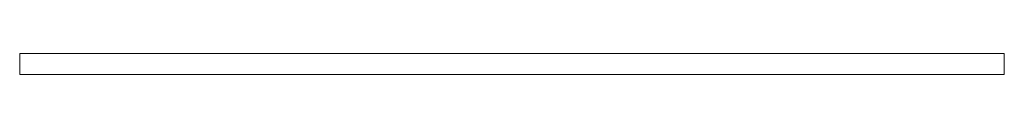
# Model space of a CAD drawing. Header units: centimetres. Extents: x -43.8 to 46, y 7.7 to 64.6.
# Tile 1 of 2: x -43.8 to 46, y 7.7 to 9.6. Entities that reach past the tile are written whole.
import ezdxf

# ---------------------------------------------------------------- set-up
doc = ezdxf.new("R2010")
doc.units = ezdxf.units.CM
doc.header["$LTSCALE"] = 2.54
doc.layers.add('Lucido design-1', color=7, linetype='Continuous')

# ---------------------------------------------------------------- blocks, each defined once
blk = doc.blocks.new('Gruppo-2-1')
at = {"color": 3, "linetype": 'Continuous', "lineweight": 9}
for points in [[(-43.762, 9.6, -774.214), (46.038, 9.6, -774.214), (46.038, 9.6, -809.914), (-43.762, 9.6, -809.914)], [(-43.762, 9.6, -809.914), (-43.762, 7.7, -809.914), (-43.762, 7.7, -774.214), (-43.762, 9.6, -774.214)], [(46.038, 9.6, -809.914), (46.038, 7.7, -809.914), (-43.762, 7.7, -809.914), (-43.762, 9.6, -809.914)], [(-43.762, 9.6, -774.214), (-43.762, 7.7, -774.214), (46.038, 7.7, -774.214), (46.038, 9.6, -774.214)], [(-43.762, 9.6, -738.114), (46.038, 9.6, -738.114), (46.038, 9.6, -773.814), (-43.762, 9.6, -773.814)], [(-43.762, 9.6, -773.814), (-43.762, 7.7, -773.814), (-43.762, 7.7, -738.114), (-43.762, 9.6, -738.114)], [(46.038, 9.6, -773.814), (46.038, 7.7, -773.814), (-43.762, 7.7, -773.814), (-43.762, 9.6, -773.814)], [(-43.762, 9.6, -738.114), (-43.762, 7.7, -738.114), (46.038, 7.7, -738.114), (46.038, 9.6, -738.114)], [(46.038, 9.6, -774.214), (46.038, 7.7, -774.214), (46.038, 7.7, -809.914), (46.038, 9.6, -809.914)], [(46.038, 9.6, -738.114), (46.038, 7.7, -738.114), (46.038, 7.7, -773.814), (46.038, 9.6, -773.814)], [(-43.762, 7.7, -774.214), (46.038, 7.7, -774.214), (46.038, 7.7, -809.914), (-43.762, 7.7, -809.914)], [(-43.762, 7.7, -738.114), (46.038, 7.7, -738.114), (46.038, 7.7, -773.814), (-43.762, 7.7, -773.814)]]:
    blk.add_3dface(points, dxfattribs=at)
blk = doc.blocks.new('Gruppo-3-1')
at = {"color": 3}
blk.add_blockref('Gruppo-2-1', (0, 0), dxfattribs=at)
blk = doc.blocks.new('Gruppo-4-1')
at = {"color": 3}
blk.add_blockref('Gruppo-3-1', (0, 0), dxfattribs=at)

msp = doc.modelspace()

# ---------------------------------------------------------------- block references
at = {"layer": 'Lucido design-1', "color": 7}
msp.add_blockref('Gruppo-4-1', (0, 0), dxfattribs=at)

doc.saveas('drawing.dxf')
